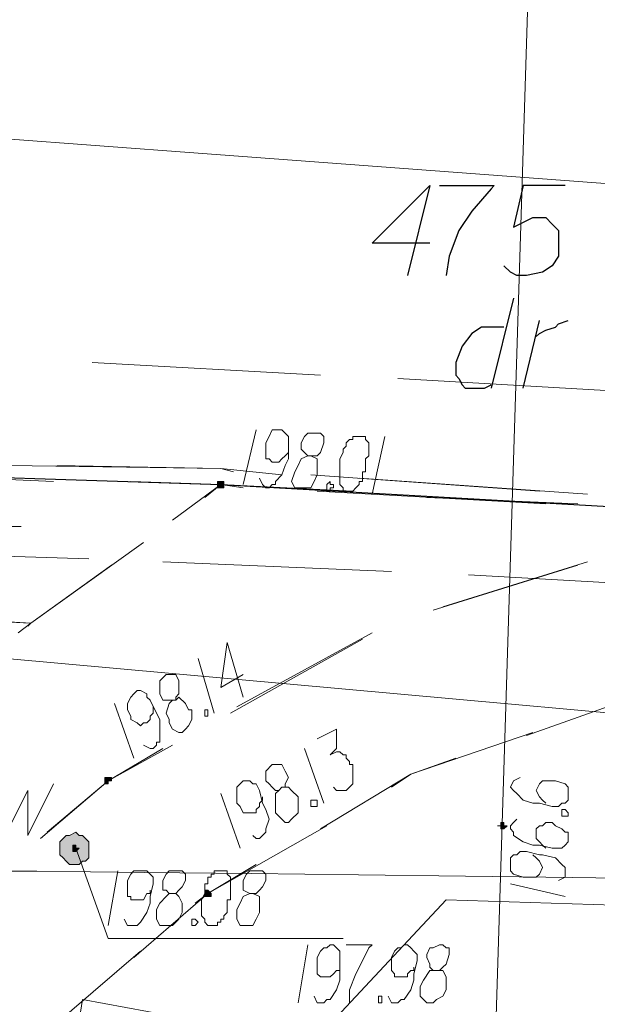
# Model space of a CAD drawing. Header units: metres. Extents: x 7431553 to 7432401, y 5544342 to 5544539.
# Tile 68 of 180: x 7432111 to 7432118, y 5544501 to 5544514. Entities that reach past the tile are written whole.
import ezdxf

# ---------------------------------------------------------------- set-up
doc = ezdxf.new("R2010")
doc.units = ezdxf.units.M
doc.header["$MEASUREMENT"] = 0
doc.layers.add('BG-PR90-PB-PZT-PZT01_2026_04_14$0$MAPA DCP', color=7, linetype='Continuous', lineweight=0)
doc.layers.add('PRIMETECH_XREF', color=7, linetype='Continuous', lineweight=5)

# ---------------------------------------------------------------- blocks, each defined once
blk = doc.blocks.new('BG-PR90-PB-PZT-PZT01_2026_04_14$0$Naddrwiną2025_v2klauzulap')
at = {"layer": 'BG-PR90-PB-PZT-PZT01_2026_04_14$0$MAPA DCP', "linetype": 'Continuous', "lineweight": 0, "transparency": 33554559}
for color, points in [(1, [(7431658.789, 5544531.243), (7431658.789, 5544531.285), (7431658.831, 5544531.285), (7431658.831, 5544531.285), (7431658.831, 5544531.285), (7431658.831, 5544531.285), (7431658.831, 5544531.327), (7431658.831, 5544531.327), (7431658.831, 5544531.327), (7431658.831, 5544531.327), (7431658.831, 5544531.327), (7431658.789, 5544531.37), (7431658.789, 5544531.37), (7431658.789, 5544531.37), (7431658.789, 5544531.327), (7431658.746, 5544531.327), (7431658.746, 5544531.327), (7431658.746, 5544531.327), (7431658.746, 5544531.327), (7431658.746, 5544531.285), (7431658.746, 5544531.285), (7431658.746, 5544531.285), (7431658.789, 5544531.285), (7431658.789, 5544531.285), (7431658.789, 5544531.285)]), (256, [(7431654.301, 5544527.56), (7431654.301, 5544527.56), (7431654.344, 5544527.56), (7431654.344, 5544527.56), (7431654.344, 5544527.602), (7431654.344, 5544527.602), (7431654.344, 5544527.602), (7431654.344, 5544527.602), (7431654.344, 5544527.644), (7431654.344, 5544527.644), (7431654.344, 5544527.644), (7431654.301, 5544527.644), (7431654.301, 5544527.644), (7431654.301, 5544527.644), (7431654.301, 5544527.644), (7431654.259, 5544527.644), (7431654.259, 5544527.644), (7431654.259, 5544527.602), (7431654.259, 5544527.602), (7431654.259, 5544527.602), (7431654.259, 5544527.602), (7431654.259, 5544527.56)]), (256, [(7431659.678, 5544527.39), (7431659.678, 5544527.39), (7431659.72, 5544527.39), (7431659.72, 5544527.39), (7431659.72, 5544527.39), (7431659.72, 5544527.39), (7431659.72, 5544527.433), (7431659.72, 5544527.433), (7431659.72, 5544527.433), (7431659.72, 5544527.433), (7431659.72, 5544527.475), (7431659.678, 5544527.475), (7431659.678, 5544527.475), (7431659.678, 5544527.475), (7431659.678, 5544527.475), (7431659.635, 5544527.433), (7431659.635, 5544527.433), (7431659.635, 5544527.433), (7431659.635, 5544527.433), (7431659.635, 5544527.39), (7431659.635, 5544527.39), (7431659.635, 5544527.39)]), (256, [(7431658.196, 5544526.078), (7431658.196, 5544526.078), (7431658.196, 5544526.078), (7431658.196, 5544526.078), (7431658.238, 5544526.078), (7431658.238, 5544526.078), (7431658.238, 5544526.12), (7431658.238, 5544526.12), (7431658.238, 5544526.12), (7431658.196, 5544526.12), (7431658.196, 5544526.163), (7431658.196, 5544526.163), (7431658.196, 5544526.163), (7431658.154, 5544526.163), (7431658.154, 5544526.163), (7431658.154, 5544526.12), (7431658.154, 5544526.12), (7431658.154, 5544526.12), (7431658.154, 5544526.12), (7431658.154, 5544526.078), (7431658.154, 5544526.078), (7431658.154, 5544526.078), (7431658.154, 5544526.078), (7431658.154, 5544526.078), (7431658.154, 5544526.078)]), (5, [(7431659.085, 5544525.485), (7431659.17, 5544525.485), (7431659.212, 5544525.528), (7431659.254, 5544525.57), (7431659.297, 5544525.612), (7431659.297, 5544525.697), (7431659.297, 5544525.739), (7431659.254, 5544525.782), (7431659.254, 5544525.824), (7431659.212, 5544525.866), (7431659.127, 5544525.866), (7431659.085, 5544525.866), (7431659.043, 5544525.866), (7431659, 5544525.866), (7431658.958, 5544525.824), (7431658.916, 5544525.782), (7431658.916, 5544525.739), (7431658.873, 5544525.697), (7431658.916, 5544525.612), (7431658.916, 5544525.57), (7431658.958, 5544525.528), (7431659, 5544525.485), (7431659.043, 5544525.485), (7431659.043, 5544525.485)]), (5, [(7431659.085, 5544525.655), (7431659.085, 5544525.655), (7431659.127, 5544525.655), (7431659.127, 5544525.655), (7431659.127, 5544525.655), (7431659.127, 5544525.655), (7431659.127, 5544525.697), (7431659.127, 5544525.697), (7431659.127, 5544525.697), (7431659.127, 5544525.697), (7431659.127, 5544525.697), (7431659.085, 5544525.739), (7431659.085, 5544525.739), (7431659.085, 5544525.739), (7431659.085, 5544525.697), (7431659.043, 5544525.697), (7431659.043, 5544525.697), (7431659.043, 5544525.697), (7431659.043, 5544525.697), (7431659.043, 5544525.655), (7431659.043, 5544525.655), (7431659.043, 5544525.655)])]:
    blk.add_hatch(color=color, dxfattribs=at).paths.add_polyline_path(points)
at = {"layer": 'BG-PR90-PB-PZT-PZT01_2026_04_14$0$MAPA DCP', "linetype": 'Continuous', "lineweight": 25, "transparency": 33554687}
for points in [[(7431654.132, 5544522.437), (7431654.301, 5544527.602), (7431654.682, 5544534.333), (7431654.725, 5544535.476), (7431655.063, 5544540.006), (7431655.233, 5544541.487), (7431655.444, 5544543.054), (7431655.868, 5544545.467), (7431657.476, 5544553.341), (7431658.873, 5544560.241)], [(7431650.364, 5544532.132), (7431650.364, 5544531.581), (7431650.915, 5544531.454), (7431650.788, 5544531.708), (7431650.788, 5544531.878), (7431650.872, 5544531.962), (7431650.957, 5544532.047), (7431651.126, 5544532.047), (7431651.296, 5544532.047), (7431651.423, 5544531.962), (7431651.507, 5544531.835), (7431651.55, 5544531.624), (7431651.55, 5544531.497), (7431651.507, 5544531.412), (7431651.423, 5544531.327)], [(7431650.364, 5544530.481), (7431650.364, 5544531.2), (7431650.407, 5544531.158), (7431650.703, 5544530.904), (7431650.957, 5544530.735), (7431651.296, 5544530.608), (7431651.55, 5544530.565)], [(7431651.126, 5544530.354), (7431651.126, 5544529.592), (7431650.364, 5544530.354), (7431651.55, 5544530.057)]]:
    blk.add_lwpolyline(points, dxfattribs=at)
at = {"layer": 'BG-PR90-PB-PZT-PZT01_2026_04_14$0$MAPA DCP', "color": 1, "linetype": 'Continuous', "lineweight": 18, "transparency": 33554687}
for points in [[(7431770.083, 5544497.757), (7431763.902, 5544498.815), (7431752.811, 5544501.186), (7431737.063, 5544503.726), (7431734.989, 5544503.726), (7431705.313, 5544505.673), (7431674.537, 5544507.663), (7431671.489, 5544507.748), (7431664.504, 5544508.721), (7431660.482, 5544511.304), (7431658.831, 5544513.039), (7431657.053, 5544516.849), (7431656.249, 5544521.04), (7431658.196, 5544542.588), (7431658.873, 5544545.975), (7431662.98, 5544562.612), (7431663.276, 5544568.157), (7431664.334, 5544568.115)], [(7431635.886, 5544533.105), (7431638.934, 5544531.92), (7431663.403, 5544531.158), (7431665.096, 5544529.211), (7431669.541, 5544523.877), (7431682.876, 5544512.193), (7431686.983, 5544509.06), (7431687.11, 5544505.716), (7431686.813, 5544489.587), (7431687.448, 5544484.168), (7431694.603, 5544483.872), (7431701.503, 5544482.771), (7431706.456, 5544480.57), (7431739.603, 5544478.749), (7431762.082, 5544478.241), (7431770.083, 5544477.86)]]:
    blk.add_lwpolyline(points, dxfattribs=at)
at = {"layer": 'BG-PR90-PB-PZT-PZT01_2026_04_14$0$MAPA DCP', "color": 24, "linetype": 'Continuous', "lineweight": 18, "true_color": 0x9a3300, "transparency": 33554687}
for points in [[(7431650.745, 5544540.429), (7431650.872, 5544539.836), (7431649.941, 5544527.306), (7431649.264, 5544518.246), (7431649.179, 5544516.934), (7431647.909, 5544502.075), (7431647.57, 5544497.037), (7431647.824, 5544496.572)], [(7431652.904, 5544529.93), (7431653.074, 5544532.894)], [(7431652.693, 5544525.909), (7431652.862, 5544528.914)]]:
    blk.add_lwpolyline(points, dxfattribs=at)
at = {"layer": 'BG-PR90-PB-PZT-PZT01_2026_04_14$0$MAPA DCP', "color": 5, "linetype": 'Continuous', "lineweight": 18, "transparency": 33554687}
for points in [[(7431659.932, 5544535.815), (7431659.762, 5544530.565), (7431666.874, 5544523.919), (7431678.77, 5544512.87), (7431681.437, 5544510.33), (7431681.691, 5544510.076), (7431681.564, 5544509.695), (7431681.649, 5544508.933), (7431681.691, 5544508.383), (7431681.649, 5544505.546), (7431681.606, 5544495.979), (7431681.522, 5544487.258), (7431681.606, 5544485.904), (7431681.395, 5544485.184), (7431678.855, 5544482.263), (7431674.24, 5544477.141), (7431671.319, 5544473.796)], [(7431659.085, 5544525.697), (7431660.27, 5544526.12), (7431660.27, 5544529.211)], [(7431658.281, 5544524.723), (7431658.916, 5544524.766), (7431658.323, 5544525.062), (7431658.916, 5544525.062), (7431658.238, 5544525.401)]]:
    blk.add_lwpolyline(points, dxfattribs=at)
at = {"layer": 'BG-PR90-PB-PZT-PZT01_2026_04_14$0$MAPA DCP', "color": 30, "linetype": 'Continuous', "lineweight": 18, "true_color": 0xff6500, "transparency": 33554687}
for points in [[(7431655.656, 5544533.825), (7431655.487, 5544530.862)], [(7431655.444, 5544529.846), (7431655.317, 5544526.84)], [(7431655.275, 5544525.866), (7431655.233, 5544524.469)], [(7431654.852, 5544524.639), (7431654.852, 5544524.977)]]:
    blk.add_lwpolyline(points, dxfattribs=at)
at = {"layer": 'BG-PR90-PB-PZT-PZT01_2026_04_14$0$MAPA DCP', "linetype": 'Continuous', "lineweight": 18, "transparency": 33554687}
for points in [[(7431657.603, 5544531.624), (7431656.926, 5544533.529)], [(7431654.428, 5544532.428), (7431654.217, 5544529.422)], [(7431655.317, 5544532.428), (7431655.91, 5544530.523)], [(7431654.471, 5544530.311), (7431654.555, 5544532.301)], [(7431655.952, 5544530.396), (7431655.36, 5544532.301)], [(7431654.386, 5544531.793), (7431654.174, 5544528.787)], [(7431654.386, 5544528.872), (7431654.555, 5544531.878)], [(7431657.561, 5544531.708), (7431658.111, 5544530.1), (7431658.281, 5544529.846)], [(7431658.831, 5544528.914), (7431658.111, 5544530.1), (7431657.9, 5544530.692)], [(7431656.249, 5544529.592), (7431657.222, 5544527.814)], [(7431657.307, 5544527.729), (7431656.333, 5544529.465)], [(7431654.471, 5544527.39), (7431654.301, 5544527.602), (7431654.386, 5544529.338)], [(7431658.789, 5544528.999), (7431659.678, 5544527.433), (7431659.805, 5544527.263)], [(7431654.174, 5544528.406), (7431654.09, 5544527.602), (7431654.047, 5544525.443)], [(7431660.524, 5544526.459), (7431659.678, 5544527.433), (7431659.297, 5544528.068)], [(7431654.217, 5544524.893), (7431654.301, 5544527.602), (7431654.344, 5544527.898)], [(7431654.132, 5544527.771), (7431654.09, 5544527.602), (7431654.047, 5544524.808)], [(7431654.767, 5544526.967), (7431654.301, 5544527.602), (7431654.259, 5544526.417)], [(7431657.73, 5544526.967), (7431658.196, 5544526.12), (7431658.873, 5544525.316)], [(7431658.958, 5544525.231), (7431658.196, 5544526.12), (7431657.773, 5544526.84)], [(7431656.249, 5544524.935), (7431656.122, 5544525.104), (7431655.063, 5544526.586)], [(7431660.44, 5544526.544), (7431661.752, 5544525.02)], [(7431656.079, 5544524.385), (7431656.122, 5544525.104), (7431655.36, 5544526.163)], [(7431654.259, 5544525.401), (7431654.174, 5544523.411)], [(7431656.037, 5544523.199), (7431656.122, 5544525.104), (7431656.164, 5544525.062)]]:
    blk.add_lwpolyline(points, dxfattribs=at)
at = {"layer": 'BG-PR90-PB-PZT-PZT01_2026_04_14$0$MAPA DCP', "color": 94, "linetype": 'Continuous', "lineweight": 25, "true_color": 0x009a00, "transparency": 33554687}
for points in [[(7431652.354, 5544531.751), (7431652.312, 5544531.793), (7431652.269, 5544531.878), (7431652.227, 5544532.005), (7431652.185, 5544532.047), (7431652.142, 5544532.174)], [(7431653.031, 5544531.581), (7431652.142, 5544531.793)], [(7431651.846, 5544531.454), (7431653.031, 5544531.158)], [(7431652.227, 5544531.327), (7431652.227, 5544531.031), (7431652.312, 5544530.904), (7431652.481, 5544530.777), (7431652.693, 5544530.692), (7431652.777, 5544530.692), (7431652.862, 5544530.692), (7431652.904, 5544530.735), (7431652.989, 5544530.777), (7431653.031, 5544530.819), (7431653.031, 5544530.946), (7431653.031, 5544530.989), (7431653.031, 5544531.073), (7431652.989, 5544531.158)]]:
    blk.add_lwpolyline(points, dxfattribs=at)
at = {"layer": 'BG-PR90-PB-PZT-PZT01_2026_04_14$0$MAPA DCP', "color": 1, "linetype": 'Continuous', "lineweight": 9, "transparency": 33554687}
for points in [[(7431658.154, 5544531.539), (7431658.196, 5544531.454), (7431658.281, 5544531.412), (7431658.323, 5544531.454), (7431658.365, 5544531.497), (7431658.45, 5544531.581), (7431658.492, 5544531.708), (7431658.492, 5544531.793), (7431658.535, 5544531.962), (7431658.535, 5544532.047), (7431658.492, 5544532.089), (7431658.492, 5544532.132), (7431658.45, 5544532.174), (7431658.408, 5544532.174), (7431658.365, 5544532.174), (7431658.323, 5544532.174), (7431658.281, 5544532.174), (7431658.238, 5544532.132), (7431658.196, 5544532.005), (7431658.196, 5544531.962), (7431658.196, 5544531.92), (7431658.196, 5544531.835), (7431658.238, 5544531.793), (7431658.323, 5544531.751), (7431658.408, 5544531.793), (7431658.45, 5544531.835), (7431658.492, 5544531.878)], [(7431658.704, 5544531.497), (7431658.746, 5544531.454), (7431658.789, 5544531.412), (7431658.831, 5544531.412), (7431658.873, 5544531.454), (7431658.916, 5544531.454), (7431659, 5544531.581), (7431659.043, 5544531.708), (7431659.043, 5544531.793), (7431659.085, 5544531.962), (7431659.085, 5544532.047), (7431659.085, 5544532.089), (7431659.043, 5544532.132), (7431659, 5544532.174), (7431658.916, 5544532.174), (7431658.873, 5544532.174), (7431658.873, 5544532.132), (7431658.831, 5544532.089), (7431658.789, 5544532.005), (7431658.746, 5544531.962), (7431658.746, 5544531.878), (7431658.789, 5544531.835), (7431658.789, 5544531.793), (7431658.831, 5544531.751), (7431658.873, 5544531.751), (7431658.916, 5544531.751), (7431658.958, 5544531.751), (7431659, 5544531.793), (7431659.043, 5544531.835), (7431659.085, 5544531.878)], [(7431659.508, 5544532.047), (7431659.466, 5544532.132), (7431659.339, 5544532.132), (7431659.297, 5544532.089), (7431659.212, 5544532.005), (7431659.17, 5544531.835), (7431659.17, 5544531.793), (7431659.127, 5544531.624), (7431659.127, 5544531.539), (7431659.17, 5544531.497), (7431659.17, 5544531.454), (7431659.212, 5544531.412), (7431659.254, 5544531.412), (7431659.297, 5544531.412), (7431659.339, 5544531.412), (7431659.381, 5544531.412), (7431659.424, 5544531.454), (7431659.466, 5544531.581), (7431659.466, 5544531.624), (7431659.466, 5544531.666), (7431659.466, 5544531.751), (7431659.424, 5544531.793), (7431659.339, 5544531.835), (7431659.254, 5544531.793), (7431659.212, 5544531.751), (7431659.17, 5544531.708)], [(7431659.551, 5544531.412), (7431659.72, 5544532.132)]]:
    blk.add_lwpolyline(points, dxfattribs=at)
blk.add_lwpolyline([(7431658.619, 5544532.089), (7431658.577, 5544532.089), (7431658.577, 5544532.132), (7431658.619, 5544532.174), (7431658.662, 5544532.174), (7431658.662, 5544532.132), (7431658.662, 5544532.089)], close=True, dxfattribs=at)
at = {"layer": 'BG-PR90-PB-PZT-PZT01_2026_04_14$0$MAPA DCP', "color": 1, "linetype": 'Continuous', "lineweight": 0, "transparency": 33554687}
blk.add_lwpolyline([(7431658.789, 5544531.243), (7431658.789, 5544531.285), (7431658.831, 5544531.285), (7431658.831, 5544531.285), (7431658.831, 5544531.285), (7431658.831, 5544531.285), (7431658.831, 5544531.327), (7431658.831, 5544531.327), (7431658.831, 5544531.327), (7431658.831, 5544531.327), (7431658.831, 5544531.327), (7431658.789, 5544531.37), (7431658.789, 5544531.37), (7431658.789, 5544531.37), (7431658.789, 5544531.327), (7431658.746, 5544531.327), (7431658.746, 5544531.327), (7431658.746, 5544531.327), (7431658.746, 5544531.327), (7431658.746, 5544531.285), (7431658.746, 5544531.285), (7431658.746, 5544531.285), (7431658.789, 5544531.285), (7431658.789, 5544531.285)], close=True, dxfattribs=at)
at = {"layer": 'BG-PR90-PB-PZT-PZT01_2026_04_14$0$MAPA DCP', "color": 30, "linetype": 'Continuous', "lineweight": 9, "true_color": 0xff6500, "transparency": 33554687}
for points in [[(7431660.694, 5544530.396), (7431660.694, 5544530.481), (7431660.651, 5544530.523), (7431660.609, 5544530.565), (7431660.482, 5544530.608), (7431660.397, 5544530.608), (7431660.397, 5544530.565), (7431660.355, 5544530.523), (7431660.355, 5544530.481), (7431660.397, 5544530.396), (7431660.397, 5544530.354), (7431660.482, 5544530.311), (7431660.524, 5544530.311), (7431660.609, 5544530.354), (7431660.651, 5544530.354), (7431660.694, 5544530.396), (7431660.694, 5544530.354), (7431660.821, 5544530.269), (7431660.905, 5544530.227), (7431661.032, 5544530.227), (7431661.075, 5544530.269), (7431661.117, 5544530.311), (7431661.117, 5544530.396), (7431661.075, 5544530.438), (7431661.032, 5544530.523), (7431660.948, 5544530.565), (7431660.905, 5544530.565), (7431660.778, 5544530.565), (7431660.694, 5544530.523), (7431660.694, 5544530.481)], [(7431661.032, 5544529.803), (7431661.117, 5544529.846), (7431661.117, 5544529.93), (7431661.075, 5544529.973), (7431661.075, 5544530.015), (7431660.948, 5544530.1), (7431660.821, 5544530.142), (7431660.736, 5544530.142), (7431660.567, 5544530.184), (7431660.482, 5544530.184), (7431660.44, 5544530.142), (7431660.397, 5544530.1), (7431660.355, 5544530.057), (7431660.355, 5544530.015), (7431660.397, 5544529.973), (7431660.397, 5544529.93), (7431660.44, 5544529.888), (7431660.524, 5544529.846), (7431660.609, 5544529.846), (7431660.651, 5544529.846), (7431660.694, 5544529.846), (7431660.736, 5544529.888), (7431660.778, 5544529.888), (7431660.778, 5544529.973), (7431660.778, 5544530.057), (7431660.736, 5544530.057), (7431660.694, 5544530.1), (7431660.694, 5544530.142), (7431660.651, 5544530.142)], [(7431660.355, 5544529.253), (7431660.355, 5544529.592), (7431660.397, 5544529.549), (7431660.567, 5544529.465), (7431660.736, 5544529.38), (7431660.948, 5544529.295), (7431661.117, 5544529.295)], [(7431661.032, 5544528.83), (7431661.117, 5544528.872), (7431661.117, 5544528.957), (7431661.075, 5544528.999), (7431661.075, 5544529.041), (7431660.948, 5544529.126), (7431660.821, 5544529.168), (7431660.736, 5544529.168), (7431660.567, 5544529.168), (7431660.482, 5544529.168), (7431660.44, 5544529.168), (7431660.397, 5544529.126), (7431660.355, 5544529.084), (7431660.355, 5544529.041), (7431660.397, 5544528.999), (7431660.397, 5544528.957), (7431660.44, 5544528.914), (7431660.524, 5544528.872), (7431660.609, 5544528.872), (7431660.651, 5544528.872), (7431660.694, 5544528.872), (7431660.736, 5544528.872), (7431660.778, 5544528.914), (7431660.778, 5544528.957), (7431660.778, 5544528.999), (7431660.778, 5544529.041), (7431660.736, 5544529.084), (7431660.694, 5544529.126), (7431660.694, 5544529.168), (7431660.651, 5544529.168)], [(7431660.355, 5544528.745), (7431661.117, 5544528.618)]]:
    blk.add_lwpolyline(points, dxfattribs=at)
at = {"layer": 'BG-PR90-PB-PZT-PZT01_2026_04_14$0$MAPA DCP', "linetype": 'Continuous', "lineweight": 9, "transparency": 33554687}
for points in [[(7431653.666, 5544529.761), (7431654.428, 5544529.592)], [(7431657.646, 5544528.872), (7431657.519, 5544529.126), (7431657.773, 5544529.126), (7431657.857, 5544529.041), (7431657.815, 5544529.126), (7431657.815, 5544529.168), (7431657.857, 5544529.211), (7431657.857, 5544529.253), (7431657.9, 5544529.253), (7431657.942, 5544529.295), (7431657.984, 5544529.295), (7431657.984, 5544529.338), (7431658.027, 5544529.338), (7431658.069, 5544529.338), (7431658.111, 5544529.338), (7431658.154, 5544529.338), (7431658.196, 5544529.338), (7431658.238, 5544529.338), (7431658.281, 5544529.295), (7431658.323, 5544529.253), (7431658.323, 5544529.211), (7431658.323, 5544529.168), (7431658.323, 5544529.126), (7431658.281, 5544529.084)], [(7431653.92, 5544528.745), (7431653.92, 5544528.872), (7431653.878, 5544528.914), (7431653.751, 5544528.957), (7431653.666, 5544528.957), (7431653.624, 5544528.914), (7431653.624, 5544528.872), (7431653.624, 5544528.83), (7431653.624, 5544528.745), (7431653.666, 5544528.703), (7431653.751, 5544528.66), (7431653.836, 5544528.66), (7431653.878, 5544528.703), (7431653.92, 5544528.745), (7431653.963, 5544528.66), (7431654.047, 5544528.618), (7431654.132, 5544528.576), (7431654.259, 5544528.533), (7431654.344, 5544528.576), (7431654.344, 5544528.618), (7431654.344, 5544528.703), (7431654.344, 5544528.787), (7431654.259, 5544528.83), (7431654.174, 5544528.872), (7431654.132, 5544528.872), (7431654.047, 5544528.872), (7431653.963, 5544528.872), (7431653.92, 5544528.787)], [(7431657.773, 5544528.703), (7431658.492, 5544528.957)], [(7431658.323, 5544528.364), (7431658.281, 5544528.406), (7431658.281, 5544528.449), (7431658.238, 5544528.449), (7431658.154, 5544528.491), (7431658.069, 5544528.449), (7431657.984, 5544528.406), (7431657.984, 5544528.364), (7431657.984, 5544528.322), (7431657.984, 5544528.279), (7431658.069, 5544528.195), (7431658.111, 5544528.195), (7431658.196, 5544528.195), (7431658.238, 5544528.237), (7431658.281, 5544528.279), (7431658.323, 5544528.322), (7431658.323, 5544528.364), (7431658.365, 5544528.322), (7431658.492, 5544528.322), (7431658.577, 5544528.322), (7431658.619, 5544528.322), (7431658.704, 5544528.406), (7431658.746, 5544528.449), (7431658.746, 5544528.491), (7431658.704, 5544528.533), (7431658.619, 5544528.618), (7431658.577, 5544528.618), (7431658.45, 5544528.618), (7431658.408, 5544528.618), (7431658.323, 5544528.533), (7431658.281, 5544528.491), (7431658.281, 5544528.406)], [(7431654.217, 5544528.11), (7431654.301, 5544528.152), (7431654.344, 5544528.195), (7431654.344, 5544528.237), (7431654.301, 5544528.279), (7431654.301, 5544528.322), (7431654.259, 5544528.322), (7431654.174, 5544528.406), (7431654.047, 5544528.449), (7431653.963, 5544528.491), (7431653.793, 5544528.491), (7431653.709, 5544528.491), (7431653.666, 5544528.491), (7431653.624, 5544528.449), (7431653.582, 5544528.406), (7431653.582, 5544528.364), (7431653.582, 5544528.322), (7431653.582, 5544528.279), (7431653.666, 5544528.237), (7431653.751, 5544528.195), (7431653.793, 5544528.195), (7431653.836, 5544528.195), (7431653.92, 5544528.195), (7431653.963, 5544528.195), (7431653.963, 5544528.237), (7431654.005, 5544528.279), (7431654.005, 5544528.322), (7431654.005, 5544528.364), (7431653.963, 5544528.406), (7431653.92, 5544528.449), (7431653.878, 5544528.491)], [(7431658.916, 5544528.025), (7431658.958, 5544528.068), (7431658.958, 5544528.11), (7431658.916, 5544528.152), (7431658.873, 5544528.195), (7431658.831, 5544528.195), (7431658.704, 5544528.237), (7431658.577, 5544528.195), (7431658.492, 5544528.152), (7431658.323, 5544528.11), (7431658.238, 5544528.068), (7431658.238, 5544528.025), (7431658.196, 5544527.983), (7431658.196, 5544527.941), (7431658.196, 5544527.898), (7431658.238, 5544527.856), (7431658.281, 5544527.814), (7431658.365, 5544527.814), (7431658.45, 5544527.814), (7431658.492, 5544527.814), (7431658.535, 5544527.856), (7431658.619, 5544527.898), (7431658.619, 5544527.941), (7431658.619, 5544527.983), (7431658.619, 5544528.025), (7431658.619, 5544528.068), (7431658.577, 5544528.068), (7431658.535, 5544528.11), (7431658.492, 5544528.11), (7431658.45, 5544528.152), (7431658.408, 5544528.152)], [(7431653.582, 5544528.068), (7431654.301, 5544527.898)], [(7431656.799, 5544527.898), (7431656.968, 5544527.602), (7431656.376, 5544527.687), (7431657.095, 5544527.898)], [(7431658.365, 5544527.602), (7431659.085, 5544527.856)], [(7431656.587, 5544527.306), (7431657.307, 5544527.517)], [(7431657.138, 5544526.967), (7431657.138, 5544527.009), (7431657.095, 5544527.009), (7431657.053, 5544527.052), (7431657.011, 5544527.052), (7431656.884, 5544527.052), (7431656.799, 5544527.009), (7431656.799, 5544526.967), (7431656.799, 5544526.882), (7431656.841, 5544526.84), (7431656.884, 5544526.798), (7431656.926, 5544526.798), (7431657.011, 5544526.798), (7431657.053, 5544526.798), (7431657.138, 5544526.84), (7431657.138, 5544526.882), (7431657.138, 5544526.967), (7431657.18, 5544526.925), (7431657.307, 5544526.882), (7431657.392, 5544526.925), (7431657.434, 5544526.925), (7431657.519, 5544526.967), (7431657.561, 5544527.052), (7431657.561, 5544527.094), (7431657.519, 5544527.136), (7431657.476, 5544527.179), (7431657.392, 5544527.221), (7431657.265, 5544527.221), (7431657.265, 5544527.179), (7431657.18, 5544527.136), (7431657.095, 5544527.052), (7431657.138, 5544527.009)], [(7431657.73, 5544526.586), (7431657.773, 5544526.671), (7431657.773, 5544526.713), (7431657.73, 5544526.755), (7431657.688, 5544526.755), (7431657.688, 5544526.798), (7431657.646, 5544526.798), (7431657.519, 5544526.798), (7431657.392, 5544526.798), (7431657.307, 5544526.755), (7431657.138, 5544526.671), (7431657.095, 5544526.628), (7431657.053, 5544526.628), (7431657.011, 5544526.544), (7431657.011, 5544526.501), (7431657.053, 5544526.459), (7431657.095, 5544526.417), (7431657.18, 5544526.374), (7431657.265, 5544526.374), (7431657.349, 5544526.417), (7431657.392, 5544526.417), (7431657.434, 5544526.501), (7431657.476, 5544526.544), (7431657.434, 5544526.586), (7431657.434, 5544526.628), (7431657.392, 5544526.671), (7431657.349, 5544526.671), (7431657.307, 5544526.713), (7431657.265, 5544526.713), (7431657.222, 5544526.713)], [(7431657.18, 5544526.205), (7431657.9, 5544526.459)]]:
    blk.add_lwpolyline(points, dxfattribs=at)
at = {"layer": 'BG-PR90-PB-PZT-PZT01_2026_04_14$0$MAPA DCP', "color": 30, "linetype": 'Continuous', "lineweight": 9, "true_color": 0xff6500, "transparency": 33554687}
blk.add_lwpolyline([(7431661.032, 5544529.676), (7431661.032, 5544529.719), (7431661.117, 5544529.719), (7431661.117, 5544529.676), (7431661.075, 5544529.676)], close=True, dxfattribs=at)
at = {"layer": 'BG-PR90-PB-PZT-PZT01_2026_04_14$0$MAPA DCP', "linetype": 'Continuous', "lineweight": 9, "transparency": 33554687}
for points in [[(7431653.666, 5544529.422), (7431653.666, 5544529.338), (7431653.709, 5544529.338), (7431653.709, 5544529.295), (7431653.751, 5544529.253), (7431653.793, 5544529.253), (7431653.836, 5544529.211), (7431653.878, 5544529.211), (7431653.963, 5544529.168), (7431654.047, 5544529.168), (7431654.132, 5544529.168), (7431654.174, 5544529.168), (7431654.217, 5544529.168), (7431654.301, 5544529.168), (7431654.344, 5544529.211), (7431654.386, 5544529.211), (7431654.386, 5544529.253), (7431654.386, 5544529.295), (7431654.386, 5544529.338), (7431654.344, 5544529.38), (7431654.301, 5544529.422), (7431654.259, 5544529.422), (7431654.259, 5544529.465), (7431654.217, 5544529.465), (7431654.174, 5544529.465), (7431654.132, 5544529.465), (7431654.132, 5544529.507), (7431654.09, 5544529.507), (7431654.047, 5544529.507), (7431654.005, 5544529.507), (7431653.963, 5544529.507), (7431653.92, 5544529.549), (7431653.878, 5544529.549), (7431653.836, 5544529.549), (7431653.793, 5544529.549), (7431653.751, 5544529.549), (7431653.709, 5544529.507), (7431653.666, 5544529.507), (7431653.666, 5544529.465)], [(7431654.259, 5544529.041), (7431654.301, 5544529.041), (7431654.301, 5544529.084), (7431654.344, 5544529.084), (7431654.344, 5544529.041), (7431654.386, 5544529.041), (7431654.386, 5544528.999), (7431654.344, 5544528.999), (7431654.301, 5544528.999)], [(7431658.45, 5544528.787), (7431658.45, 5544528.872), (7431658.535, 5544528.872), (7431658.535, 5544528.787), (7431658.492, 5544528.787)], [(7431657.265, 5544527.39), (7431657.265, 5544527.433), (7431657.349, 5544527.433), (7431657.349, 5544527.39), (7431657.307, 5544527.39)]]:
    blk.add_lwpolyline(points, close=True, dxfattribs=at)
at = {"layer": 'BG-PR90-PB-PZT-PZT01_2026_04_14$0$MAPA DCP', "color": 5, "linetype": 'Continuous', "lineweight": 9, "transparency": 33554687}
for points in [[(7431659.678, 5544527.983), (7431659.678, 5544528.068), (7431659.635, 5544528.11), (7431659.593, 5544528.152), (7431659.508, 5544528.195), (7431659.424, 5544528.195), (7431659.381, 5544528.152), (7431659.381, 5544528.068), (7431659.381, 5544528.025), (7431659.381, 5544527.983), (7431659.424, 5544527.941), (7431659.508, 5544527.898), (7431659.635, 5544527.898), (7431659.678, 5544527.983), (7431659.72, 5544527.898), (7431659.805, 5544527.856), (7431659.889, 5544527.814), (7431659.932, 5544527.814), (7431660.016, 5544527.814), (7431660.101, 5544527.856), (7431660.101, 5544527.898), (7431660.101, 5544527.941), (7431660.101, 5544528.025), (7431660.016, 5544528.068), (7431659.932, 5544528.11), (7431659.889, 5544528.11), (7431659.805, 5544528.11), (7431659.72, 5544528.11), (7431659.678, 5544528.025)], [(7431659.678, 5544526.925), (7431659.678, 5544527.009), (7431659.635, 5544527.052), (7431659.593, 5544527.094), (7431659.508, 5544527.136), (7431659.424, 5544527.136), (7431659.381, 5544527.094), (7431659.381, 5544527.052), (7431659.381, 5544527.009), (7431659.381, 5544526.925), (7431659.424, 5544526.882), (7431659.508, 5544526.84), (7431659.635, 5544526.84), (7431659.635, 5544526.882), (7431659.678, 5544526.925), (7431659.72, 5544526.882), (7431659.805, 5544526.798), (7431659.889, 5544526.755), (7431659.932, 5544526.755), (7431660.016, 5544526.755), (7431660.101, 5544526.798), (7431660.101, 5544526.84), (7431660.101, 5544526.925), (7431660.101, 5544526.967), (7431660.016, 5544527.052), (7431659.932, 5544527.094), (7431659.889, 5544527.094), (7431659.805, 5544527.094), (7431659.72, 5544527.052), (7431659.678, 5544527.009)], [(7431660.016, 5544526.332), (7431660.101, 5544526.374), (7431660.101, 5544526.501), (7431660.059, 5544526.544), (7431659.932, 5544526.628), (7431659.805, 5544526.671), (7431659.72, 5544526.671), (7431659.551, 5544526.713), (7431659.466, 5544526.713), (7431659.424, 5544526.671), (7431659.381, 5544526.628), (7431659.381, 5544526.586), (7431659.381, 5544526.544), (7431659.381, 5544526.501), (7431659.381, 5544526.459), (7431659.424, 5544526.417), (7431659.508, 5544526.374), (7431659.593, 5544526.374), (7431659.635, 5544526.374), (7431659.72, 5544526.374), (7431659.72, 5544526.417), (7431659.762, 5544526.417), (7431659.762, 5544526.501), (7431659.762, 5544526.586), (7431659.678, 5544526.628), (7431659.678, 5544526.671), (7431659.635, 5544526.671)], [(7431659.381, 5544526.247), (7431660.101, 5544526.12)]]:
    blk.add_lwpolyline(points, dxfattribs=at)
at = {"layer": 'BG-PR90-PB-PZT-PZT01_2026_04_14$0$MAPA DCP', "linetype": 'Continuous', "lineweight": 0, "transparency": 33554687}
for points in [[(7431654.301, 5544527.56), (7431654.301, 5544527.56), (7431654.344, 5544527.56), (7431654.344, 5544527.56), (7431654.344, 5544527.602), (7431654.344, 5544527.602), (7431654.344, 5544527.602), (7431654.344, 5544527.602), (7431654.344, 5544527.644), (7431654.344, 5544527.644), (7431654.344, 5544527.644), (7431654.301, 5544527.644), (7431654.301, 5544527.644), (7431654.301, 5544527.644), (7431654.301, 5544527.644), (7431654.259, 5544527.644), (7431654.259, 5544527.644), (7431654.259, 5544527.602), (7431654.259, 5544527.602), (7431654.259, 5544527.602), (7431654.259, 5544527.602), (7431654.259, 5544527.56), (7431654.301, 5544527.56)], [(7431659.678, 5544527.39), (7431659.678, 5544527.39), (7431659.72, 5544527.39), (7431659.72, 5544527.39), (7431659.72, 5544527.39), (7431659.72, 5544527.39), (7431659.72, 5544527.433), (7431659.72, 5544527.433), (7431659.72, 5544527.433), (7431659.72, 5544527.433), (7431659.72, 5544527.475), (7431659.678, 5544527.475), (7431659.678, 5544527.475), (7431659.678, 5544527.475), (7431659.678, 5544527.475), (7431659.635, 5544527.433), (7431659.635, 5544527.433), (7431659.635, 5544527.433), (7431659.635, 5544527.433), (7431659.635, 5544527.39), (7431659.635, 5544527.39), (7431659.635, 5544527.39), (7431659.678, 5544527.39)], [(7431658.196, 5544526.078), (7431658.196, 5544526.078), (7431658.196, 5544526.078), (7431658.196, 5544526.078), (7431658.238, 5544526.078), (7431658.238, 5544526.078), (7431658.238, 5544526.12), (7431658.238, 5544526.12), (7431658.238, 5544526.12), (7431658.196, 5544526.12), (7431658.196, 5544526.163), (7431658.196, 5544526.163), (7431658.196, 5544526.163), (7431658.154, 5544526.163), (7431658.154, 5544526.163), (7431658.154, 5544526.12), (7431658.154, 5544526.12), (7431658.154, 5544526.12), (7431658.154, 5544526.12), (7431658.154, 5544526.078), (7431658.154, 5544526.078), (7431658.154, 5544526.078), (7431658.154, 5544526.078), (7431658.154, 5544526.078)]]:
    blk.add_lwpolyline(points, close=True, dxfattribs=at)
at = {"layer": 'BG-PR90-PB-PZT-PZT01_2026_04_14$0$MAPA DCP', "color": 5, "linetype": 'Continuous', "lineweight": 9, "transparency": 33554687}
for points in [[(7431659.381, 5544527.602), (7431659.381, 5544527.517), (7431659.424, 5544527.517), (7431659.424, 5544527.475), (7431659.466, 5544527.475), (7431659.466, 5544527.433), (7431659.508, 5544527.433), (7431659.551, 5544527.433), (7431659.551, 5544527.39), (7431659.593, 5544527.39), (7431659.635, 5544527.39), (7431659.678, 5544527.39), (7431659.762, 5544527.348), (7431659.847, 5544527.348), (7431659.932, 5544527.348), (7431659.974, 5544527.348), (7431660.016, 5544527.39), (7431660.059, 5544527.39), (7431660.101, 5544527.433), (7431660.101, 5544527.475), (7431660.101, 5544527.517), (7431660.101, 5544527.56), (7431660.059, 5544527.56), (7431660.059, 5544527.602), (7431660.016, 5544527.602), (7431660.016, 5544527.644), (7431659.974, 5544527.644), (7431659.932, 5544527.687), (7431659.889, 5544527.687), (7431659.847, 5544527.687), (7431659.805, 5544527.687), (7431659.762, 5544527.687), (7431659.762, 5544527.729), (7431659.72, 5544527.729), (7431659.678, 5544527.729), (7431659.635, 5544527.729), (7431659.593, 5544527.729), (7431659.551, 5544527.729), (7431659.508, 5544527.729), (7431659.466, 5544527.729), (7431659.424, 5544527.687), (7431659.381, 5544527.687), (7431659.381, 5544527.644)], [(7431660.016, 5544527.221), (7431660.016, 5544527.263), (7431660.059, 5544527.306), (7431660.101, 5544527.263), (7431660.101, 5544527.221), (7431660.059, 5544527.221)]]:
    blk.add_lwpolyline(points, close=True, dxfattribs=at)
at = {"layer": 'BG-PR90-PB-PZT-PZT01_2026_04_14$0$MAPA DCP', "color": 30, "linetype": 'Continuous', "lineweight": 18, "true_color": 0xff6500, "transparency": 33554687}
blk.add_lwpolyline([(7431661.286, 5544526.925), (7431662.091, 5544526.798), (7431661.879, 5544525.655), (7431661.075, 5544525.782)], close=True, dxfattribs=at)
at = {"layer": 'BG-PR90-PB-PZT-PZT01_2026_04_14$0$MAPA DCP', "color": 5, "linetype": 'Continuous', "lineweight": 0, "transparency": 33554687}
for points in [[(7431659.085, 5544525.485), (7431659.17, 5544525.485), (7431659.212, 5544525.528), (7431659.254, 5544525.57), (7431659.297, 5544525.612), (7431659.297, 5544525.697), (7431659.297, 5544525.739), (7431659.254, 5544525.782), (7431659.254, 5544525.824), (7431659.212, 5544525.866), (7431659.127, 5544525.866), (7431659.085, 5544525.866), (7431659.043, 5544525.866), (7431659, 5544525.866), (7431658.958, 5544525.824), (7431658.916, 5544525.782), (7431658.916, 5544525.739), (7431658.873, 5544525.697), (7431658.916, 5544525.612), (7431658.916, 5544525.57), (7431658.958, 5544525.528), (7431659, 5544525.485), (7431659.043, 5544525.485)], [(7431659.085, 5544525.655), (7431659.085, 5544525.655), (7431659.127, 5544525.655), (7431659.127, 5544525.655), (7431659.127, 5544525.655), (7431659.127, 5544525.655), (7431659.127, 5544525.697), (7431659.127, 5544525.697), (7431659.127, 5544525.697), (7431659.127, 5544525.697), (7431659.127, 5544525.697), (7431659.085, 5544525.739), (7431659.085, 5544525.739), (7431659.085, 5544525.739), (7431659.085, 5544525.697), (7431659.043, 5544525.697), (7431659.043, 5544525.697), (7431659.043, 5544525.697), (7431659.043, 5544525.697), (7431659.043, 5544525.655), (7431659.043, 5544525.655), (7431659.043, 5544525.655), (7431659.085, 5544525.655)]]:
    blk.add_lwpolyline(points, close=True, dxfattribs=at)
at = {"layer": 'BG-PR90-PB-PZT-PZT01_2026_04_14$0$MAPA DCP', "color": 5, "linetype": 'Continuous', "lineweight": 18, "transparency": 33554687}
blk.add_arc((7433022.765, 5544513.014), 1363.431, 172.854498, 180.436605, dxfattribs=at)
at = {"layer": 'BG-PR90-PB-PZT-PZT01_2026_04_14$0$MAPA DCP', "linetype": 'Continuous', "lineweight": 25, "transparency": 33554687}
blk.add_arc((7430389.3, 5544630.138), 1261.745, 352.902862, 359.63311, dxfattribs=at)
blk = doc.blocks.new('BG-PR90-PB-PZT-PZT01_2026_04_14')
at = {"layer": 'BG-PR90-PB-PZT-PZT01_2026_04_14$0$MAPA DCP', "rotation": 270}
blk.add_blockref('BG-PR90-PB-PZT-PZT01_2026_04_14$0$Naddrwiną2025_v2klauzulap', (1887585.788, 12976162.34), dxfattribs=at)

msp = doc.modelspace()

# ---------------------------------------------------------------- block references
at = {"layer": 'PRIMETECH_XREF', "linetype": 'Continuous', "lineweight": 0, "rotation": 360}
msp.add_blockref('BG-PR90-PB-PZT-PZT01_2026_04_14', (0, 0), dxfattribs=at)

doc.saveas('drawing.dxf')
